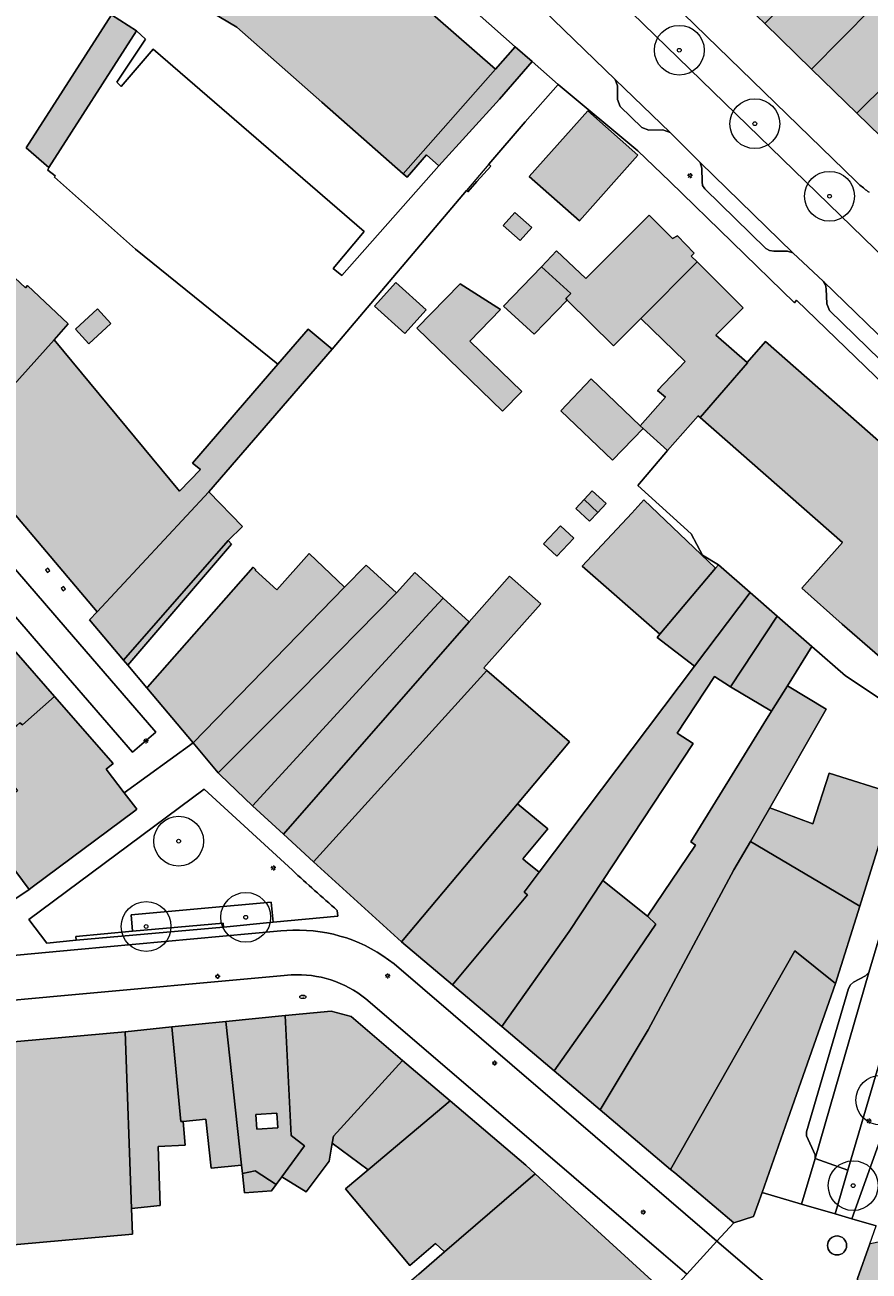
# Model space of a CAD drawing. Header units: metres. Extents: x 187482 to 189800, y 333582 to 335019.
# Tile 146 of 256: x 188227 to 188312, y 334760 to 334885. Entities that reach past the tile are written whole.
import ezdxf
from ezdxf.enums import TextEntityAlignment as Align

# ---------------------------------------------------------------- set-up
doc = ezdxf.new("R2010")
doc.units = ezdxf.units.M
doc.layers.get('0').update_dxf_attribs({"color": 252, "lineweight": 18})
for name, color, linetype, lineweight in [('B-WE-GR-BEPLANTING_CULTUUR_BODEMBEDEKKER-GV', 252, 'Continuous', 18), ('B-WE-GR-BOOM-S', 252, 'Continuous', 18), ('B-WE-IE-MEUBILAIR-S', 252, 'Continuous', 18), ('B-WE-IE-TERREINAFSCHEIDING_KUNSTMATIG_MUUR-G', 252, 'IE-TERREINAFSCHEIDING_KUNSTMATIG-SO', 18), ('B-WE-IE-TERREINAFSCHEIDING_KUNSTMATIG_MUUR-GV', 252, 'Continuous', 18), ('B-WE-OG-BEBOUWING-GV', 252, 'Continuous', 18), ('B-WE-OG-TERREIN_ERF-GV', 252, 'Continuous', 18), ('B-WE-VH-GESLOTENVERHARDING_ASFALT-GV', 252, 'Continuous', 18), ('B-WE-VH-ONVERHARD_ZAND-GV', 252, 'Continuous', 18), ('B-WE-VH-OPENVERHARDING-GV', 252, 'Continuous', 18), ('B-WE-VH-OPENVERHARDING_BETONSTRAATSTEEN-GV', 252, 'Continuous', 18), ('B-WE-VH-OPENVERHARDING_SIERBESTRATING-GV', 252, 'Continuous', 18), ('B-WE-VH-OPENVERHARDING_STRAATBAKSTEEN-GV', 252, 'Continuous', 18), ('B-WE-VH-OPENVERHARDING_TEGEL-GV', 252, 'Continuous', 18)]:
    doc.layers.add(name, color=color, linetype=linetype, lineweight=lineweight)
doc.layers.add('B-WE-OG-BEBOUWING-V', color=7, linetype='Continuous', lineweight=18, true_color=0xf0f0f0)
doc.styles.add('NLCS-ISO', font='NLCS-ISO.ttf')
doc.linetypes.add('IE-TERREINAFSCHEIDING_KUNSTMATIG-SO', pattern='A,4,[82,NLCS.SHX,S=0.75,R=90,X=0,Y=0],4,-2', length=10)

# ---------------------------------------------------------------- blocks, each defined once
blk = doc.blocks.new('SIE-MEUBILAIR_PAAL_LICHTMAST-SO')
for points in [[(-0.62, 0), (-1, 0)], [(-0.71, 0.71), (-0.44, 0.44)], [(0, 1), (0, 0.62)], [(0.44, 0.44), (0.71, 0.71)], [(1, 0), (0.62, 0)], [(-0.71, -0.71), (-0.44, -0.44)], [(0, -0.62), (0, -1)], [(0.44, -0.44), (0.71, -0.71)]]:
    blk.add_lwpolyline(points)
blk.add_circle((0, 0), 0.5)
blk = doc.blocks.new('SIE-MEUBILAIR_PUT_BRANDKRAAN-SO')
blk.add_ellipse((0, 0), major_axis=(1.25, 0), ratio=0.54)
at = {"style": 'NLCS-ISO'}
blk.add_text('bk', height=0.75, dxfattribs=at).set_placement((0.03, 0), align=Align.MIDDLE_CENTER)
blk = doc.blocks.new('SGR-BOOM_GBKN-SO')
at = {"color": 0, "linetype": 'ByBlock', "lineweight": 18}
for radius in [2, 0.15]:
    blk.add_circle((0, 0), radius, dxfattribs=at)

msp = doc.modelspace()

# ---------------------------------------------------------------- hatches: boundary and pattern name
at = {"layer": 'B-WE-OG-BEBOUWING-V'}
h = msp.add_hatch(color=256, dxfattribs=at)
h.dxf.hatch_style = 1
h.paths.add_polyline_path([(188265.361, 334869.856), (188274.608, 334880.35), (188266.445, 334887.536), (188256.87, 334895.965), (188245.981, 334902.405), (188238.875, 334890.387), (188248.663, 334884.569), (188257.206, 334877.042)], flags=17)
h = msp.add_hatch(color=256, dxfattribs=at)
h.dxf.hatch_style = 1
h.paths.add_polyline_path([(188301.646, 334884.928), (188307.755, 334891.082), (188303.103, 334895.642), (188297.041, 334889.399)], flags=16)
h.paths.add_polyline_path([(188310.894, 334875.95), (188317.006, 334882.015), (188319.067, 334884.06), (188314.436, 334888.556), (188312.415, 334886.515), (188306.34, 334880.372)], flags=16)
h.paths.add_polyline_path([(188310.271, 334893.617), (188307.755, 334891.082), (188301.646, 334884.928), (188306.34, 334880.372), (188312.415, 334886.515), (188314.436, 334888.556), (188314.899, 334889.023)], flags=17)
h.paths.add_polyline_path([(188317.006, 334882.015), (188310.894, 334875.95), (188315.718, 334871.267), (188321.722, 334877.393), (188321.316, 334877.791)], flags=16)
h = msp.add_hatch(color=256, dxfattribs=at)
h.dxf.hatch_style = 1
h.paths.add_polyline_path([(188229.797, 334870.485), (188238.583, 334884.219), (188236.09, 334885.83), (188227.523, 334872.472)], flags=17)
h = msp.add_hatch(color=256, dxfattribs=at)
h.dxf.hatch_style = 1
h.paths.add_polyline_path([(188283.899, 334876.171), (188278, 334869.585), (188283.055, 334865.144), (188288.899, 334871.744)], flags=16)
h.paths.add_polyline_path([(188268.931, 334870.661), (188275.031, 334877.349), (188278.296, 334881.136), (188276.593, 334882.604), (188274.608, 334880.35), (188265.361, 334869.856), (188265.749, 334869.514), (188267.695, 334871.761)], flags=17)
h = msp.add_hatch(color=256, dxfattribs=at)
h.dxf.hatch_style = 1
h.paths.add_polyline_path([(188283.899, 334876.171), (188278, 334869.585), (188283.055, 334865.144), (188288.899, 334871.744)], flags=16)
h.paths.add_polyline_path([(188276.577, 334865.995), (188275.406, 334864.687), (188277.093, 334863.177), (188278.264, 334864.485)], flags=17)
h = msp.add_hatch(color=256, dxfattribs=at)
h.dxf.hatch_style = 1
h.paths.add_polyline_path([(188289.196, 334855.334), (188294.847, 334861.029), (188294.272, 334861.6), (188294.567, 334861.913), (188292.872, 334863.644), (188292.38, 334863.37), (188290.055, 334865.7), (188283.689, 334859.347), (188280.76, 334862.127), (188279.247, 334860.533), (188282.18, 334857.841), (188281.683, 334857.345), (188281.826, 334857.201), (188286.471, 334852.59)], flags=17)
h.paths.add_polyline_path([(188283.899, 334876.171), (188278, 334869.585), (188283.055, 334865.144), (188288.899, 334871.744)], flags=16)
h = msp.add_hatch(color=256, dxfattribs=at)
h.dxf.hatch_style = 1
h.paths.add_polyline_path([(188294.847, 334861.029), (188289.196, 334855.334), (188293.643, 334851.031), (188290.894, 334848.112), (188291.688, 334847.452), (188289.139, 334844.582), (188289.428, 334844.32), (188291.874, 334842.106), (188294.966, 334845.589), (188295.149, 334845.428), (188299.899, 334850.903), (188299.879, 334850.921), (188296.752, 334853.663), (188299.489, 334856.418)], flags=17)
h = msp.add_hatch(color=256, dxfattribs=at)
h.dxf.hatch_style = 1
h.paths.add_polyline_path([(188215.565, 334846.557), (188219.838, 334841.55), (188230.321, 334853.209), (188231.745, 334854.794), (188227.662, 334858.665), (188227.435, 334858.426), (188225.845, 334859.933), (188222.503, 334856.213), (188224.379, 334854.477), (188222.034, 334851.942), (188221.243, 334852.693), (188220.997, 334852.427)], flags=17)
h = msp.add_hatch(color=256, dxfattribs=at)
h.dxf.hatch_style = 1
h.paths.add_polyline_path([(188281.826, 334857.201), (188281.683, 334857.345), (188282.18, 334857.841), (188279.247, 334860.533), (188275.434, 334856.596), (188278.508, 334853.774)], flags=17)
h = msp.add_hatch(color=256, dxfattribs=at)
h.dxf.hatch_style = 1
h.paths.add_polyline_path([(188264.612, 334858.95), (188262.469, 334856.574), (188265.513, 334853.828), (188267.657, 334856.204)], flags=17)
h = msp.add_hatch(color=256, dxfattribs=at)
h.dxf.hatch_style = 1
h.paths.add_polyline_path([(188266.742, 334854.379), (188275.335, 334846.035), (188277.265, 334848.022), (188272.049, 334853.087), (188275.135, 334856.265), (188271.068, 334858.834)], flags=17)
h = msp.add_hatch(color=256, dxfattribs=at)
h.dxf.hatch_style = 1
h.paths.add_polyline_path([(188234.667, 334856.31), (188232.457, 334854.281), (188233.81, 334852.808), (188236.02, 334854.837)], flags=17)
h = msp.add_hatch(color=256, dxfattribs=at)
h.dxf.hatch_style = 1
h.paths.add_polyline_path([(188245.858, 334837.938), (188234.63, 334825.928), (188233.862, 334825.106), (188237.295, 334821.067), (188247.78, 334833.076), (188249.217, 334834.467)], flags=16)
h.paths.add_polyline_path([(188258.213, 334852.252), (188255.829, 334854.277), (188252.791, 334850.76), (188244.213, 334840.833), (188245.007, 334840.203), (188242.918, 334838.004), (188230.321, 334853.209), (188219.838, 334841.55), (188220.21, 334841.114), (188221.007, 334842.022), (188234.63, 334825.928), (188245.858, 334837.938)], flags=17)
h = msp.add_hatch(color=256, dxfattribs=at)
h.dxf.hatch_style = 1
h.paths.add_polyline_path([(188299.879, 334850.921), (188299.899, 334850.903), (188295.149, 334845.428), (188309.44, 334832.877), (188305.36, 334828.285), (188309.411, 334824.664), (188313.184, 334821.384), (188321.384, 334830.816), (188313.987, 334837.31), (188315.393, 334838.92), (188313.066, 334840.911), (188314.165, 334842.102), (188301.722, 334853.021)], flags=17)
h = msp.add_hatch(color=256, dxfattribs=at)
h.dxf.hatch_style = 1
h.paths.add_polyline_path([(188281.167, 334846.083), (188286.366, 334841.116), (188289.428, 334844.32), (188289.139, 334844.582), (188284.222, 334849.28)], flags=17)
h = msp.add_hatch(color=256, dxfattribs=at)
h.dxf.hatch_style = 1
h.paths.add_polyline_path([(188245.858, 334837.938), (188234.63, 334825.928), (188233.862, 334825.106), (188237.295, 334821.067), (188247.78, 334833.076), (188249.217, 334834.467)], flags=16)
h.paths.add_polyline_path([(188250.215, 334806.449), (188268.03, 334825.836), (188269.362, 334827.284), (188266.516, 334829.865), (188264.68, 334827.835), (188255.022, 334817.975), (188246.783, 334809.775), (188246.973, 334809.549)], flags=17)
h = msp.add_hatch(color=256, dxfattribs=at)
h.dxf.hatch_style = 1
h.paths.add_polyline_path([(188259.47, 334828.372), (188244.285, 334812.777), (188246.783, 334809.775), (188255.022, 334817.975), (188264.68, 334827.835), (188261.649, 334830.609)], flags=17)
h.paths.add_polyline_path([(188245.858, 334837.938), (188234.63, 334825.928), (188233.862, 334825.106), (188237.295, 334821.067), (188247.78, 334833.076), (188249.217, 334834.467)], flags=16)
h = msp.add_hatch(color=256, dxfattribs=at)
h.dxf.hatch_style = 1
h.paths.add_polyline_path([(188239.633, 334818.301), (188244.285, 334812.777), (188259.47, 334828.372), (188255.919, 334831.77), (188252.661, 334828.107), (188250.513, 334830.085), (188250.559, 334830.132), (188250.285, 334830.409), (188239.687, 334818.348)], flags=17)
h.paths.add_polyline_path([(188245.858, 334837.938), (188234.63, 334825.928), (188233.862, 334825.106), (188237.295, 334821.067), (188247.78, 334833.076), (188249.217, 334834.467)], flags=16)
h = msp.add_hatch(color=256, dxfattribs=at)
h.dxf.hatch_style = 1
h.paths.add_polyline_path([(188248.125, 334832.719), (188247.78, 334833.076), (188237.295, 334821.067), (188237.718, 334820.568)], flags=17)
h.paths.add_polyline_path([(188245.858, 334837.938), (188234.63, 334825.928), (188233.862, 334825.106), (188237.295, 334821.067), (188247.78, 334833.076), (188249.217, 334834.467)], flags=16)
h = msp.add_hatch(color=256, dxfattribs=at)
h.dxf.hatch_style = 1
h.paths.add_polyline_path([(188284.894, 334835.886), (188283.51, 334837.182), (188282.682, 334836.298), (188284.066, 334835.003)], flags=17)
h.paths.add_polyline_path([(188283.51, 334837.182), (188284.894, 334835.886), (188285.721, 334836.77), (188284.337, 334838.066)], flags=16)
h = msp.add_hatch(color=256, dxfattribs=at)
h.dxf.hatch_style = 1
h.paths.add_polyline_path([(188283.51, 334837.182), (188284.894, 334835.886), (188285.721, 334836.77), (188284.337, 334838.066)], flags=16)
h.paths.add_polyline_path([(188291.13, 334823.661), (188296.715, 334830.309), (188289.495, 334837.15), (188288.291, 334835.82), (188283.331, 334830.49)], flags=17)
h = msp.add_hatch(color=256, dxfattribs=at)
h.dxf.hatch_style = 1
h.paths.add_polyline_path([(188282.475, 334833.315), (188281.154, 334834.554), (188279.451, 334832.739), (188280.772, 334831.499)], flags=17)
h = msp.add_hatch(color=256, dxfattribs=at)
h.dxf.hatch_style = 1
h.paths.add_polyline_path([(188294.609, 334820.468), (188300.179, 334827.852), (188296.996, 334830.643), (188296.715, 334830.309), (188291.13, 334823.661), (188290.852, 334823.33)], flags=17)
h = msp.add_hatch(color=256, dxfattribs=at)
h.dxf.hatch_style = 1
h.paths.add_polyline_path([(188256.366, 334800.846), (188273.744, 334820.033), (188273.464, 334820.292), (188279.161, 334826.707), (188276.022, 334829.48), (188271.985, 334824.905), (188270.75, 334823.505), (188253.334, 334803.608)], flags=17)
h = msp.add_hatch(color=256, dxfattribs=at)
h.dxf.hatch_style = 1
h.paths.add_polyline_path([(188250.215, 334806.449), (188253.334, 334803.608), (188270.75, 334823.505), (188271.985, 334824.905), (188269.362, 334827.284), (188268.03, 334825.836)], flags=17)
h = msp.add_hatch(color=256, dxfattribs=at)
h.dxf.hatch_style = 1
h.paths.add_polyline_path([(188279.011, 334799.792), (188277.505, 334797.795), (188277.833, 334797.509), (188270.292, 334788.492), (188275.254, 334784.298), (188282.022, 334793.846), (188285.405, 334798.97), (188294.463, 334812.689), (188292.856, 334813.749), (188296.614, 334819.441), (188298.222, 334818.382), (188302.901, 334825.469), (188300.179, 334827.852), (188294.609, 334820.468)], flags=17)
h = msp.add_hatch(color=256, dxfattribs=at)
h.dxf.hatch_style = 1
h.paths.add_polyline_path([(188226.563, 334814.522), (188226.89, 334814.762), (188227.158, 334814.56), (188230.363, 334817.421), (188222.62, 334826.264), (188216.995, 334821.327), (188216.436, 334820.233), (188222.368, 334813.79), (188223.461, 334812.294), (188223.554, 334812.167)], flags=17)
h = msp.add_hatch(color=256, dxfattribs=at)
h.dxf.hatch_style = 1
h.paths.add_polyline_path([(188303.918, 334818.499), (188306.361, 334822.44), (188302.901, 334825.469), (188298.222, 334818.382), (188302.338, 334815.949)], flags=17)
h = msp.add_hatch(color=256, dxfattribs=at)
h.dxf.hatch_style = 1
h.paths.add_polyline_path([(188265.201, 334792.8), (188274.322, 334803.656), (188276.825, 334806.635), (188282.06, 334812.866), (188273.744, 334820.033), (188256.366, 334800.846)], flags=17)
h = msp.add_hatch(color=256, dxfattribs=at)
h.dxf.hatch_style = 1
h.paths.add_polyline_path([(188280.505, 334779.858), (188285.129, 334775.949), (188289.939, 334783.984), (188298.556, 334800.041), (188300.229, 334802.86), (188302.169, 334806.254), (188307.826, 334816.149), (188303.918, 334818.499), (188302.338, 334815.949), (188301.566, 334814.703), (188294.212, 334802.839), (188294.692, 334802.501), (188289.866, 334795.384), (188290.697, 334794.579), (188285.653, 334787.167)], flags=17)
h = msp.add_hatch(color=256, dxfattribs=at)
h.dxf.hatch_style = 1
h.paths.add_polyline_path([(188230.363, 334817.421), (188227.158, 334814.56), (188226.89, 334814.762), (188226.563, 334814.522), (188223.554, 334812.167), (188226.639, 334807.944), (188222.64, 334805.018), (188227.801, 334798.064), (188228.115, 334798.297), (188238.427, 334805.95), (188238.631, 334806.101), (188238.525, 334806.239), (188237.365, 334807.752), (188235.553, 334810.116), (188236.246, 334810.7)], flags=17)
h = msp.add_hatch(color=256, dxfattribs=at)
h.dxf.hatch_style = 1
h.paths.add_polyline_path([(188314.714, 334807.648), (188308.095, 334809.716), (188306.487, 334804.627), (188302.169, 334806.254), (188300.229, 334802.86), (188311.173, 334796.368)], flags=17)
h = msp.add_hatch(color=256, dxfattribs=at)
h.dxf.hatch_style = 1
h.paths.add_polyline_path([(188270.292, 334788.492), (188277.833, 334797.509), (188277.505, 334797.795), (188279.011, 334799.792), (188277.632, 334800.908), (188277.376, 334801.121), (188279.86, 334804.135), (188276.825, 334806.635), (188274.322, 334803.656), (188265.201, 334792.8)], flags=17)
h = msp.add_hatch(color=256, dxfattribs=at)
h.dxf.hatch_style = 1
h.paths.add_polyline_path([(188292.193, 334769.976), (188304.678, 334791.885), (188308.761, 334788.615), (188311.173, 334796.368), (188300.229, 334802.86), (188298.556, 334800.041), (188289.939, 334783.984), (188285.129, 334775.949)], flags=17)
h = msp.add_hatch(color=256, dxfattribs=at)
h.dxf.hatch_style = 1
h.paths.add_polyline_path([(188285.405, 334798.97), (188282.022, 334793.846), (188275.254, 334784.298), (188280.505, 334779.858), (188285.653, 334787.167), (188290.697, 334794.579), (188289.866, 334795.384)], flags=17)
h = msp.add_hatch(color=256, dxfattribs=at)
h.dxf.hatch_style = 1
h.paths.add_polyline_path([(188308.761, 334788.615), (188304.678, 334791.885), (188292.193, 334769.976), (188292.613, 334769.621), (188298.526, 334764.623), (188300.531, 334765.23), (188301.385, 334767.657), (188303.972, 334775.007)], flags=17)
h = msp.add_hatch(color=256, dxfattribs=at)
h.dxf.hatch_style = 1
h.paths.add_polyline_path([(188247.539, 334784.799), (188242.135, 334784.259), (188243.028, 334774.766), (188243.285, 334774.79), (188245.558, 334775.005), (188246.099, 334770.102), (188249.133, 334770.387)], flags=17)
h = msp.add_hatch(color=256, dxfattribs=at)
h.dxf.hatch_style = 1
h.paths.add_polyline_path([(188252.68, 334775.614), (188252.773, 334774.155), (188250.673, 334774.022), (188250.58, 334775.481)], flags=16)
h.paths.add_polyline_path([(188247.539, 334784.799), (188249.133, 334770.387), (188249.224, 334769.55), (188250.499, 334769.814), (188252.599, 334768.439), (188253.177, 334769.232), (188255.45, 334772.35), (188254.116, 334773.356), (188253.511, 334785.396)], flags=17)
h = msp.add_hatch(color=256, dxfattribs=at)
h.dxf.hatch_style = 1
h.paths.add_polyline_path([(188253.511, 334785.396), (188254.116, 334773.356), (188255.45, 334772.35), (188253.177, 334769.232), (188255.619, 334767.727), (188257.932, 334770.787), (188258.243, 334772.607), (188258.36, 334773.289), (188265.271, 334780.908), (188260.149, 334785.318), (188258.138, 334785.859)], flags=17)
h = msp.add_hatch(color=256, dxfattribs=at)
h.dxf.hatch_style = 1
h.paths.add_polyline_path([(188199.632, 334780.407), (188204.175, 334760.412), (188238.188, 334763.455), (188238.092, 334766.061), (188237.439, 334783.789)], flags=17)
h = msp.add_hatch(color=256, dxfattribs=at)
h.dxf.hatch_style = 1
h.paths.add_polyline_path([(188237.439, 334783.789), (188238.092, 334766.061), (188240.977, 334766.332), (188240.756, 334772.283), (188243.486, 334772.385), (188243.285, 334774.79), (188243.028, 334774.766), (188242.135, 334784.259)], flags=17)
h = msp.add_hatch(color=256, dxfattribs=at)
h.dxf.hatch_style = 1
h.paths.add_polyline_path([(188258.243, 334772.607), (188261.839, 334769.933), (188262.038, 334770.1), (188270.076, 334776.837), (188265.271, 334780.908), (188258.36, 334773.289)], flags=17)
h = msp.add_hatch(color=256, dxfattribs=at)
h.dxf.hatch_style = 1
h.paths.add_polyline_path([(188270.076, 334776.837), (188262.038, 334770.1), (188261.839, 334769.933), (188259.557, 334768.02), (188266.014, 334760.317), (188268.598, 334762.544), (188269.513, 334761.689), (188278.617, 334769.538), (188277.668, 334770.407)], flags=17)
h = msp.add_hatch(color=256, dxfattribs=at)
h.dxf.hatch_style = 1
h.paths.add_polyline_path([(188314.725, 334769.55), (188322.349, 334767.108), (188324.997, 334766.613), (188328.277, 334767.992), (188329.596, 334769.054), (188327.033, 334769.936), (188316.202, 334773.662)], flags=16)
h.paths.add_polyline_path([(188312.453, 334754.147), (188320.643, 334759.554), (188330.099, 334765.765), (188329.828, 334766.104), (188328.828, 334767.358), (188325.759, 334765.905), (188325.944, 334765.567), (188323.953, 334764.495), (188322.733, 334766.482), (188318.253, 334763.752), (188312.234, 334762.501), (188312.19, 334762.492), (188310.949, 334759.036), (188310.903, 334756.584)], flags=17)
h = msp.add_hatch(color=256, dxfattribs=at)
h.dxf.hatch_style = 1
h.paths.add_polyline_path([(188252.599, 334768.439), (188250.499, 334769.814), (188249.224, 334769.55), (188249.414, 334767.624), (188252.155, 334767.829)], flags=17)
h = msp.add_hatch(color=256, dxfattribs=at)
h.dxf.hatch_style = 1
h.paths.add_polyline_path([(188286.9, 334740.392), (188298.323, 334751.496), (188291.895, 334757.381), (188278.617, 334769.538), (188269.513, 334761.689), (188266.929, 334759.462), (188260.432, 334753.86), (188255.619, 334749.711), (188256.036, 334749.227), (188248.404, 334742.646), (188262.847, 334726.881), (188261.548, 334725.666), (188264.265, 334722.584), (188265.098, 334721.639), (188278.545, 334734.087), (188276.947, 334736.017), (188283.07, 334741.491), (188285.503, 334739.034)], flags=17)
h.paths.add_polyline_path([(188296.554, 334730.386), (188290.775, 334736.377), (188289.81, 334737.375), (188284.55, 334732.367), (188287.953, 334728.813), (188285.095, 334726.176), (188288.096, 334722.635)], flags=16)
h.paths.add_polyline_path([(188255.619, 334749.711), (188260.432, 334753.86), (188256.52, 334758.096), (188251.786, 334753.928)], flags=16)

# ---------------------------------------------------------------- linework, layer by layer
at = {"layer": 'B-WE-GR-BEPLANTING_CULTUUR_BODEMBEDEKKER-GV', "flags": 128}
msp.add_lwpolyline([(188309.995, 334769.885), (188308.707, 334765.505), (188310.4, 334765.008), (188321.188, 334795.121), (188317.75, 334796.238)], close=True, dxfattribs=at)
at = {"layer": 'B-WE-IE-TERREINAFSCHEIDING_KUNSTMATIG_MUUR-G', "ltscale": 0.2, "flags": 128}
for points in [[(188273.945, 334870.814), (188271.703, 334868.192)], [(188274.142, 334870.646), (188272.755, 334869.076)], [(188274.142, 334870.646), (188273.945, 334870.814)], [(188272.755, 334869.076), (188271.855, 334868.057), (188271.703, 334868.192)]]:
    msp.add_lwpolyline(points, dxfattribs=at)
for points in [[(188229.897, 334830.064), (188229.692, 334830.304), (188229.452, 334830.099), (188229.657, 334829.859)], [(188231.469, 334828.23), (188231.253, 334828.469), (188231.014, 334828.253), (188231.23, 334828.014)]]:
    msp.add_lwpolyline(points, close=True, dxfattribs=at)
at = {"layer": 'B-WE-IE-TERREINAFSCHEIDING_KUNSTMATIG_MUUR-GV', "flags": 128}
msp.add_lwpolyline([(188238.187, 334793.869), (188232.496, 334793.354), (188232.532, 334792.956), (188247.308, 334794.291), (188247.272, 334794.689)], close=True, dxfattribs=at)
at = {"layer": 'B-WE-OG-BEBOUWING-GV', "flags": 128}
for points in [[(188265.361, 334869.856), (188274.608, 334880.35), (188266.445, 334887.536), (188256.87, 334895.965), (188245.981, 334902.405), (188238.875, 334890.387), (188248.663, 334884.569), (188257.206, 334877.042)], [(188310.271, 334893.617), (188307.755, 334891.082), (188301.646, 334884.928), (188306.34, 334880.372), (188312.415, 334886.515), (188314.436, 334888.556), (188314.899, 334889.023)], [(188310.894, 334875.95), (188317.006, 334882.015), (188319.067, 334884.06), (188314.436, 334888.556), (188312.415, 334886.515), (188306.34, 334880.372)], [(188229.797, 334870.485), (188238.583, 334884.219), (188236.09, 334885.83), (188227.523, 334872.472)], [(188268.931, 334870.661), (188275.031, 334877.349), (188278.296, 334881.136), (188276.593, 334882.604), (188274.608, 334880.35), (188265.361, 334869.856), (188265.749, 334869.514), (188267.695, 334871.761)], [(188317.006, 334882.015), (188310.894, 334875.95), (188315.718, 334871.267), (188321.722, 334877.393), (188321.316, 334877.791)], [(188283.899, 334876.171), (188278, 334869.585), (188283.055, 334865.144), (188288.899, 334871.744)], [(188276.577, 334865.995), (188275.406, 334864.687), (188277.093, 334863.177), (188278.264, 334864.485)], [(188289.196, 334855.334), (188294.847, 334861.029), (188294.272, 334861.6), (188294.567, 334861.913), (188292.872, 334863.644), (188292.38, 334863.37), (188290.055, 334865.7), (188283.689, 334859.347), (188280.76, 334862.127), (188279.247, 334860.533), (188282.18, 334857.841), (188281.683, 334857.345), (188281.826, 334857.201), (188286.471, 334852.59)], [(188294.847, 334861.029), (188289.196, 334855.334), (188293.643, 334851.031), (188290.894, 334848.112), (188291.688, 334847.452), (188289.139, 334844.582), (188289.428, 334844.32), (188291.874, 334842.106), (188294.966, 334845.589), (188295.149, 334845.428), (188299.899, 334850.903), (188299.879, 334850.921), (188296.752, 334853.663), (188299.489, 334856.418)], [(188215.565, 334846.557), (188219.838, 334841.55), (188230.321, 334853.209), (188231.745, 334854.794), (188227.662, 334858.665), (188227.435, 334858.426), (188225.845, 334859.933), (188222.503, 334856.213), (188224.379, 334854.477), (188222.034, 334851.942), (188221.243, 334852.693), (188220.997, 334852.427)], [(188281.826, 334857.201), (188281.683, 334857.345), (188282.18, 334857.841), (188279.247, 334860.533), (188275.434, 334856.596), (188278.508, 334853.774)], [(188264.612, 334858.95), (188262.469, 334856.574), (188265.513, 334853.828), (188267.657, 334856.204)], [(188266.742, 334854.379), (188275.335, 334846.035), (188277.265, 334848.022), (188272.049, 334853.087), (188275.135, 334856.265), (188271.068, 334858.834)], [(188234.667, 334856.31), (188232.457, 334854.281), (188233.81, 334852.808), (188236.02, 334854.837)], [(188258.213, 334852.252), (188255.829, 334854.277), (188252.791, 334850.76), (188244.213, 334840.833), (188245.007, 334840.203), (188242.918, 334838.004), (188230.321, 334853.209), (188219.838, 334841.55), (188220.21, 334841.114), (188221.007, 334842.022), (188234.63, 334825.928), (188245.858, 334837.938)], [(188299.879, 334850.921), (188299.899, 334850.903), (188295.149, 334845.428), (188309.44, 334832.877), (188305.36, 334828.285), (188309.411, 334824.664), (188313.184, 334821.384), (188321.384, 334830.816), (188313.987, 334837.31), (188315.393, 334838.92), (188313.066, 334840.911), (188314.165, 334842.102), (188301.722, 334853.021)], [(188281.167, 334846.083), (188286.366, 334841.116), (188289.428, 334844.32), (188289.139, 334844.582), (188284.222, 334849.28)], [(188245.858, 334837.938), (188234.63, 334825.928), (188233.862, 334825.106), (188237.295, 334821.067), (188247.78, 334833.076), (188249.217, 334834.467)], [(188283.51, 334837.182), (188284.894, 334835.886), (188285.721, 334836.77), (188284.337, 334838.066)], [(188284.894, 334835.886), (188283.51, 334837.182), (188282.682, 334836.298), (188284.066, 334835.003)], [(188291.13, 334823.661), (188296.715, 334830.309), (188289.495, 334837.15), (188288.291, 334835.82), (188283.331, 334830.49)], [(188282.475, 334833.315), (188281.154, 334834.554), (188279.451, 334832.739), (188280.772, 334831.499)], [(188248.125, 334832.719), (188247.78, 334833.076), (188237.295, 334821.067), (188237.718, 334820.568)], [(188239.633, 334818.301), (188244.285, 334812.777), (188259.47, 334828.372), (188255.919, 334831.77), (188252.661, 334828.107), (188250.513, 334830.085), (188250.559, 334830.132), (188250.285, 334830.409), (188239.687, 334818.348)], [(188259.47, 334828.372), (188244.285, 334812.777), (188246.783, 334809.775), (188255.022, 334817.975), (188264.68, 334827.835), (188261.649, 334830.609)], [(188250.215, 334806.449), (188268.03, 334825.836), (188269.362, 334827.284), (188266.516, 334829.865), (188264.68, 334827.835), (188255.022, 334817.975), (188246.783, 334809.775), (188246.973, 334809.549)], [(188294.609, 334820.468), (188300.179, 334827.852), (188296.996, 334830.643), (188296.715, 334830.309), (188291.13, 334823.661), (188290.852, 334823.33)], [(188256.366, 334800.846), (188273.744, 334820.033), (188273.464, 334820.292), (188279.161, 334826.707), (188276.022, 334829.48), (188271.985, 334824.905), (188270.75, 334823.505), (188253.334, 334803.608)], [(188250.215, 334806.449), (188253.334, 334803.608), (188270.75, 334823.505), (188271.985, 334824.905), (188269.362, 334827.284), (188268.03, 334825.836)], [(188279.011, 334799.792), (188277.505, 334797.795), (188277.833, 334797.509), (188270.292, 334788.492), (188275.254, 334784.298), (188282.022, 334793.846), (188285.405, 334798.97), (188294.463, 334812.689), (188292.856, 334813.749), (188296.614, 334819.441), (188298.222, 334818.382), (188302.901, 334825.469), (188300.179, 334827.852), (188294.609, 334820.468)], [(188226.563, 334814.522), (188226.89, 334814.762), (188227.158, 334814.56), (188230.363, 334817.421), (188222.62, 334826.264), (188216.995, 334821.327), (188216.436, 334820.233), (188222.368, 334813.79), (188223.461, 334812.294), (188223.554, 334812.167)], [(188303.918, 334818.499), (188306.361, 334822.44), (188302.901, 334825.469), (188298.222, 334818.382), (188302.338, 334815.949)], [(188265.201, 334792.8), (188274.322, 334803.656), (188276.825, 334806.635), (188282.06, 334812.866), (188273.744, 334820.033), (188256.366, 334800.846)], [(188280.505, 334779.858), (188285.129, 334775.949), (188289.939, 334783.984), (188298.556, 334800.041), (188300.229, 334802.86), (188302.169, 334806.254), (188307.826, 334816.149), (188303.918, 334818.499), (188302.338, 334815.949), (188301.566, 334814.703), (188294.212, 334802.839), (188294.692, 334802.501), (188289.866, 334795.384), (188290.697, 334794.579), (188285.653, 334787.167)], [(188230.363, 334817.421), (188227.158, 334814.56), (188226.89, 334814.762), (188226.563, 334814.522), (188223.554, 334812.167), (188226.639, 334807.944), (188222.64, 334805.018), (188227.801, 334798.064), (188228.115, 334798.297), (188238.427, 334805.95), (188238.631, 334806.101), (188238.525, 334806.239), (188237.365, 334807.752), (188235.553, 334810.116), (188236.246, 334810.7)], [(188314.714, 334807.648), (188308.095, 334809.716), (188306.487, 334804.627), (188302.169, 334806.254), (188300.229, 334802.86), (188311.173, 334796.368)], [(188270.292, 334788.492), (188277.833, 334797.509), (188277.505, 334797.795), (188279.011, 334799.792), (188277.632, 334800.908), (188277.376, 334801.121), (188279.86, 334804.135), (188276.825, 334806.635), (188274.322, 334803.656), (188265.201, 334792.8)], [(188292.193, 334769.976), (188304.678, 334791.885), (188308.761, 334788.615), (188311.173, 334796.368), (188300.229, 334802.86), (188298.556, 334800.041), (188289.939, 334783.984), (188285.129, 334775.949)], [(188285.405, 334798.97), (188282.022, 334793.846), (188275.254, 334784.298), (188280.505, 334779.858), (188285.653, 334787.167), (188290.697, 334794.579), (188289.866, 334795.384)], [(188308.761, 334788.615), (188304.678, 334791.885), (188292.193, 334769.976), (188292.613, 334769.621), (188298.526, 334764.623), (188300.531, 334765.23), (188301.385, 334767.657), (188303.972, 334775.007)], [(188247.539, 334784.799), (188242.135, 334784.259), (188243.028, 334774.766), (188243.285, 334774.79), (188245.558, 334775.005), (188246.099, 334770.102), (188249.133, 334770.387)], [(188247.539, 334784.799), (188249.133, 334770.387), (188249.224, 334769.55), (188250.499, 334769.814), (188252.599, 334768.439), (188253.177, 334769.232), (188255.45, 334772.35), (188254.116, 334773.356), (188253.511, 334785.396)], [(188253.511, 334785.396), (188254.116, 334773.356), (188255.45, 334772.35), (188253.177, 334769.232), (188255.619, 334767.727), (188257.932, 334770.787), (188258.243, 334772.607), (188258.36, 334773.289), (188265.271, 334780.908), (188260.149, 334785.318), (188258.138, 334785.859)], [(188199.632, 334780.407), (188204.175, 334760.412), (188238.188, 334763.455), (188238.092, 334766.061), (188237.439, 334783.789)], [(188237.439, 334783.789), (188238.092, 334766.061), (188240.977, 334766.332), (188240.756, 334772.283), (188243.486, 334772.385), (188243.285, 334774.79), (188243.028, 334774.766), (188242.135, 334784.259)], [(188258.243, 334772.607), (188261.839, 334769.933), (188262.038, 334770.1), (188270.076, 334776.837), (188265.271, 334780.908), (188258.36, 334773.289)], [(188270.076, 334776.837), (188262.038, 334770.1), (188261.839, 334769.933), (188259.557, 334768.02), (188266.014, 334760.317), (188268.598, 334762.544), (188269.513, 334761.689), (188278.617, 334769.538), (188277.668, 334770.407)], [(188252.68, 334775.614), (188252.773, 334774.155), (188250.673, 334774.022), (188250.58, 334775.481)], [(188252.599, 334768.439), (188250.499, 334769.814), (188249.224, 334769.55), (188249.414, 334767.624), (188252.155, 334767.829)], [(188286.9, 334740.392), (188298.323, 334751.496), (188291.895, 334757.381), (188278.617, 334769.538), (188269.513, 334761.689), (188266.929, 334759.462), (188260.432, 334753.86), (188255.619, 334749.711), (188256.036, 334749.227), (188248.404, 334742.646), (188262.847, 334726.881), (188261.548, 334725.666), (188264.265, 334722.584), (188265.098, 334721.639), (188278.545, 334734.087), (188276.947, 334736.017), (188283.07, 334741.491), (188285.503, 334739.034)], [(188312.453, 334754.147), (188320.643, 334759.554), (188330.099, 334765.765), (188329.828, 334766.104), (188328.828, 334767.358), (188325.759, 334765.905), (188325.944, 334765.567), (188323.953, 334764.495), (188322.733, 334766.482), (188318.253, 334763.752), (188312.234, 334762.501), (188312.19, 334762.492), (188310.949, 334759.036), (188310.903, 334756.584)]]:
    msp.add_lwpolyline(points, close=True, dxfattribs=at)
at = {"layer": 'B-WE-OG-TERREIN_ERF-GV', "flags": 128}
for points in [[(188313.125, 334932.6), (188309.286, 334933.001), (188309.285, 334932.821), (188306.252, 334929.418), (188302.646, 334932.972), (188300.693, 334934.432), (188298.6, 334931.856), (188301.847, 334928.807), (188295.612, 334921.899), (188295.875, 334921.527), (188294.249, 334919.795), (188294.016, 334919.964), (188290.728, 334916.573), (188288.336, 334918.744), (188291.529, 334922.318), (188290.589, 334923.204), (188290.242, 334923.53), (188278.972, 334909.683), (188279.014, 334909.344), (188278.886, 334909.071), (188276.34, 334905.91), (188274.975, 334903.917), (188310.775, 334869.127)], [(188266.445, 334887.536), (188274.608, 334880.35), (188276.593, 334882.604), (188260.164, 334897.185)], [(188225.845, 334859.933), (188227.435, 334858.426), (188227.662, 334858.665), (188231.745, 334854.794), (188230.321, 334853.209), (188242.918, 334838.004), (188245.007, 334840.203), (188244.213, 334840.833), (188252.791, 334850.76), (188238.487, 334862.292), (188230.369, 334869.513), (188230.442, 334869.669), (188229.701, 334870.241), (188229.797, 334870.485), (188227.523, 334872.472), (188236.09, 334885.83), (188238.583, 334884.219), (188239.49, 334883.358), (188236.613, 334879.043), (188237.065, 334878.623), (188240.268, 334882.381), (188261.447, 334864.081), (188258.322, 334860.377), (188259.206, 334859.659), (188268.931, 334870.661), (188267.695, 334871.761), (188265.749, 334869.514), (188265.361, 334869.856), (188257.206, 334877.042), (188248.663, 334884.569), (188238.875, 334890.387)], [(188322.677, 334839.945), (188304.816, 334857.185), (188304.623, 334856.918), (188292.133, 334869.102), (188288.902, 334872.156), (188280.906, 334878.821), (188277.591, 334875.077), (188273.945, 334870.814), (188274.142, 334870.646), (188272.755, 334869.076), (188271.855, 334868.057), (188271.703, 334868.192), (188258.213, 334852.252), (188245.858, 334837.938), (188249.217, 334834.467), (188247.78, 334833.076), (188248.125, 334832.719), (188237.718, 334820.568), (188239.633, 334818.301), (188239.687, 334818.348), (188250.285, 334830.409), (188250.559, 334830.132), (188250.513, 334830.085), (188252.661, 334828.107), (188255.919, 334831.77), (188259.47, 334828.372), (188261.649, 334830.609), (188264.68, 334827.835), (188266.516, 334829.865), (188269.362, 334827.284), (188271.985, 334824.905), (188276.022, 334829.48), (188279.161, 334826.707), (188273.464, 334820.292), (188273.744, 334820.033), (188282.06, 334812.866), (188276.825, 334806.635), (188279.86, 334804.135), (188277.376, 334801.121), (188277.632, 334800.908), (188279.011, 334799.792), (188294.609, 334820.468), (188290.852, 334823.33), (188291.13, 334823.661), (188283.331, 334830.49), (188288.291, 334835.82), (188289.495, 334837.15), (188296.715, 334830.309), (188296.996, 334830.643), (188295.409, 334831.615), (188294.272, 334833.729), (188288.914, 334838.596), (188291.874, 334842.106), (188289.428, 334844.32), (188286.366, 334841.116), (188281.167, 334846.083), (188284.222, 334849.28), (188289.139, 334844.582), (188291.688, 334847.452), (188290.894, 334848.112), (188293.643, 334851.031), (188289.196, 334855.334), (188286.471, 334852.59), (188281.826, 334857.201), (188278.508, 334853.774), (188275.434, 334856.596), (188279.247, 334860.533), (188280.76, 334862.127), (188283.689, 334859.347), (188290.055, 334865.7), (188292.38, 334863.37), (188292.872, 334863.644), (188294.567, 334861.913), (188294.272, 334861.6), (188294.847, 334861.029), (188299.489, 334856.418), (188296.752, 334853.663), (188299.879, 334850.921), (188301.722, 334853.021), (188314.165, 334842.102)], [(188224.832, 334796.077), (188227.801, 334798.064), (188222.64, 334805.018)], [(188266.929, 334759.462), (188269.513, 334761.689), (188268.598, 334762.544), (188266.014, 334760.317), (188259.557, 334768.02), (188261.839, 334769.933), (188258.243, 334772.607), (188257.932, 334770.787), (188255.619, 334767.727), (188253.177, 334769.232), (188252.599, 334768.439), (188252.155, 334767.829), (188249.414, 334767.624), (188249.224, 334769.55), (188249.133, 334770.387), (188246.099, 334770.102), (188245.558, 334775.005), (188243.285, 334774.79), (188243.486, 334772.385), (188240.756, 334772.283), (188240.977, 334766.332), (188238.092, 334766.061), (188238.188, 334763.455), (188204.175, 334760.412)]]:
    msp.add_lwpolyline(points, dxfattribs=at)
for points in [[(188307.755, 334891.082), (188310.271, 334893.617), (188314.899, 334889.023), (188314.436, 334888.556), (188319.067, 334884.06), (188317.006, 334882.015), (188321.316, 334877.791), (188321.722, 334877.393), (188315.718, 334871.267), (188310.894, 334875.95), (188306.34, 334880.372), (188301.646, 334884.928), (188297.041, 334889.399), (188303.103, 334895.642)], [(188229.797, 334870.485), (188229.701, 334870.241), (188230.442, 334869.669), (188230.369, 334869.513), (188238.487, 334862.292), (188252.791, 334850.76), (188255.829, 334854.277), (188258.213, 334852.252), (188271.703, 334868.192), (188271.855, 334868.057), (188272.755, 334869.076), (188274.142, 334870.646), (188273.945, 334870.814), (188277.591, 334875.077), (188280.906, 334878.821), (188278.296, 334881.136), (188275.031, 334877.349), (188268.931, 334870.661), (188259.206, 334859.659), (188258.322, 334860.377), (188261.447, 334864.081), (188240.268, 334882.381), (188237.065, 334878.623), (188236.613, 334879.043), (188239.49, 334883.358), (188238.583, 334884.219)], [(188278, 334869.585), (188283.899, 334876.171), (188288.899, 334871.744), (188283.055, 334865.144)], [(188276.577, 334865.995), (188278.264, 334864.485), (188277.093, 334863.177), (188275.406, 334864.687)], [(188265.513, 334853.828), (188262.469, 334856.574), (188264.612, 334858.95), (188267.657, 334856.204)], [(188266.742, 334854.379), (188271.068, 334858.834), (188275.135, 334856.265), (188272.049, 334853.087), (188277.265, 334848.022), (188275.335, 334846.035)], [(188233.81, 334852.808), (188232.457, 334854.281), (188234.667, 334856.31), (188236.02, 334854.837)], [(188306.361, 334822.44), (188309.735, 334819.488), (188316.835, 334814.767), (188318.166, 334819.233), (188318.299, 334819.663), (188313.184, 334821.384), (188309.411, 334824.664), (188305.36, 334828.285), (188309.44, 334832.877), (188295.149, 334845.428), (188294.966, 334845.589), (188291.874, 334842.106), (188288.914, 334838.596), (188294.272, 334833.729), (188295.409, 334831.615), (188296.996, 334830.643), (188300.179, 334827.852), (188302.901, 334825.469)], [(188284.066, 334835.003), (188282.682, 334836.298), (188283.51, 334837.182), (188284.337, 334838.066), (188285.721, 334836.77), (188284.894, 334835.886)], [(188282.475, 334833.315), (188280.772, 334831.499), (188279.451, 334832.739), (188281.154, 334834.554)], [(188316.835, 334814.767), (188309.735, 334819.488), (188306.361, 334822.44), (188303.918, 334818.499), (188307.826, 334816.149), (188302.169, 334806.254), (188306.487, 334804.627), (188308.095, 334809.716), (188314.714, 334807.648)], [(188285.405, 334798.97), (188289.866, 334795.384), (188294.692, 334802.501), (188294.212, 334802.839), (188301.566, 334814.703), (188302.338, 334815.949), (188298.222, 334818.382), (188296.614, 334819.441), (188292.856, 334813.749), (188294.463, 334812.689)], [(188252.68, 334775.614), (188250.58, 334775.481), (188250.673, 334774.022), (188252.773, 334774.155)]]:
    msp.add_lwpolyline(points, close=True, dxfattribs=at)
at = {"layer": 'B-WE-OG-TERREIN_ERF-GV'}
for points in [[(188310.775, 334869.127, 0.0122187), (188311.205, 334868.733)], [(188311.205, 334868.733, 0.0120624), (188311.654, 334868.36)], [(188311.654, 334868.36, 0.0120203), (188312.119, 334868.009)]]:
    msp.add_lwpolyline(points, format="xyb", dxfattribs=at)
at = {"layer": 'B-WE-VH-GESLOTENVERHARDING_ASFALT-GV', "flags": 128}
for points in [[(188329.23, 334838.035), (188329.317, 334846.229), (188321.987, 334853.317), (188283.664, 334890.562), (188279.396, 334886.319), (188286.648, 334879.332), (188292.147, 334873.992), (188295.157, 334870.981)], [(188295.157, 334870.981), (188304.454, 334861.938), (188307.527, 334859.059), (188322.581, 334844.466), (188324.174, 334842.885), (188325.059, 334842.018)]]:
    msp.add_lwpolyline(points, dxfattribs=at)
at = {"layer": 'B-WE-VH-ONVERHARD_ZAND-GV', "flags": 128}
msp.add_lwpolyline([(188252.312, 334794.783), (188252.112, 334796.775), (188238.038, 334795.498), (188238.187, 334793.869), (188247.272, 334794.689), (188247.308, 334794.291)], close=True, dxfattribs=at)
at = {"layer": 'B-WE-VH-ONVERHARD_ZAND-GV'}
for points in [[(188309.855, 334762.34, 1), (188307.945, 334762.34)], [(188307.945, 334762.34, 1), (188309.855, 334762.34)]]:
    msp.add_lwpolyline(points, format="xyb", dxfattribs=at)
at = {"layer": 'B-WE-VH-OPENVERHARDING-GV', "flags": 128}
msp.add_lwpolyline([(188240.526, 334813.848), (188231.445, 334824.364), (188218.927, 334838.843), (188196.671, 334864.601), (188194.323, 334862.558), (188203.437, 334852.033), (188216.126, 334837.345), (188229.163, 334822.273), (188238.179, 334811.833)], close=True, dxfattribs=at)
msp.add_lwpolyline([(188307.747, 334753.44), (188296.839, 334762.781), (188293.811, 334759.473)], dxfattribs=at)
at = {"layer": 'B-WE-VH-OPENVERHARDING_BETONSTRAATSTEEN-GV', "flags": 128}
for points in [[(188292.147, 334873.992), (188286.648, 334879.332), (188286.861, 334878.688), (188286.859, 334877.321), (188287.145, 334876.613), (188289.306, 334874.512), (188290.005, 334874.241), (188291.418, 334874.272)], [(188304.454, 334861.938), (188295.157, 334870.981), (188295.332, 334870.443), (188295.352, 334869.068), (188295.401, 334868.679), (188295.644, 334868.37), (188301.764, 334862.381), (188302.125, 334862.162), (188302.543, 334862.102), (188303.931, 334862.099)], [(188322.581, 334844.466), (188307.527, 334859.059), (188307.749, 334858.719), (188307.823, 334858.32), (188307.865, 334856.831), (188308.143, 334856.135), (188319.63, 334844.981), (188320.302, 334844.689), (188321.867, 334844.727)], [(188308.707, 334765.505), (188309.995, 334769.885), (188306.701, 334771.07), (188305.346, 334766.493)]]:
    msp.add_lwpolyline(points, close=True, dxfattribs=at)
at = {"layer": 'B-WE-VH-OPENVERHARDING_SIERBESTRATING-GV', "flags": 128}
for points in [[(188264.434, 334790.589), (188279.122, 334777.992), (188295.613, 334763.831), (188296.839, 334762.781), (188298.526, 334764.623), (188292.613, 334769.621), (188292.193, 334769.976), (188285.129, 334775.949), (188280.505, 334779.858), (188275.254, 334784.298), (188270.292, 334788.492), (188265.201, 334792.8), (188256.366, 334800.846), (188253.334, 334803.608), (188250.215, 334806.449), (188246.973, 334809.549), (188246.783, 334809.775), (188244.285, 334812.777), (188237.365, 334807.752), (188238.525, 334806.239), (188238.631, 334806.101), (188238.427, 334805.95), (188228.115, 334798.297), (188227.801, 334798.064), (188224.832, 334796.077)], [(188254.242, 334799.979), (188245.373, 334808.109), (188227.791, 334795.047), (188229.588, 334792.681), (188232.532, 334792.956)], [(188258.731, 334795.963), (188258.786, 334795.371), (188252.312, 334794.783), (188247.308, 334794.291), (188232.532, 334792.956), (188229.588, 334792.681), (188227.791, 334795.047), (188245.373, 334808.109), (188254.242, 334799.979)], [(188232.532, 334792.956), (188232.496, 334793.354), (188238.187, 334793.869), (188238.038, 334795.498), (188252.112, 334796.775), (188252.312, 334794.783), (188258.786, 334795.371), (188258.731, 334795.963)], [(188254.129, 334789.476), (188253.026, 334789.387), (188231.003, 334787.38), (188214.976, 334785.9), (188204.455, 334784.928), (188194.694, 334784.034), (188186.561, 334783.285), (188186.153, 334787.751), (188198.463, 334788.885), (188216.112, 334790.511), (188232.691, 334792.042), (188253.068, 334793.892), (188254.271, 334793.96)], [(188291.895, 334757.381), (188293.811, 334759.473), (188291.474, 334761.481), (188276.325, 334774.476), (188261.623, 334787.084)], [(188199.632, 334780.407), (188237.439, 334783.789), (188242.135, 334784.259), (188247.539, 334784.799), (188253.511, 334785.396), (188258.138, 334785.859), (188260.149, 334785.318), (188265.271, 334780.908), (188270.076, 334776.837), (188277.668, 334770.407), (188278.617, 334769.538), (188291.895, 334757.381)], [(188305.346, 334766.493), (188301.385, 334767.657), (188300.531, 334765.23), (188298.526, 334764.623), (188296.839, 334762.781), (188307.747, 334753.44)], [(188321.484, 334736.975), (188321.951, 334739.07), (188322.192, 334739.29), (188318.282, 334744.984), (188315.396, 334749.521), (188312.453, 334754.147), (188310.903, 334756.584), (188310.949, 334759.036), (188312.19, 334762.492), (188312.198, 334762.516), (188312.836, 334764.292), (188310.4, 334765.008), (188308.707, 334765.505), (188305.346, 334766.493)]]:
    msp.add_lwpolyline(points, dxfattribs=at)
at = {"layer": 'B-WE-VH-OPENVERHARDING_SIERBESTRATING-GV'}
for points in [[(188258.731, 334795.963, -0.0076386), (188254.242, 334799.979)], [(188254.242, 334799.979, 0.0076386), (188258.731, 334795.963)], [(188254.271, 334793.96, -0.1797402), (188264.434, 334790.589)], [(188261.623, 334787.084, 0.1873444), (188254.129, 334789.476)], [(188307.945, 334762.34, -1), (188309.855, 334762.34)], [(188309.855, 334762.34, -1), (188307.945, 334762.34)]]:
    msp.add_lwpolyline(points, format="xyb", dxfattribs=at)
at = {"layer": 'B-WE-VH-OPENVERHARDING_STRAATBAKSTEEN-GV', "flags": 128}
for points in [[(188237.31, 334906.565), (188241.732, 334905.145), (188246.108, 334903.592), (188255.801, 334899.599), (188260.164, 334897.185), (188276.593, 334882.604), (188278.296, 334881.136), (188280.906, 334878.821), (188288.902, 334872.156), (188292.133, 334869.102), (188304.623, 334856.918), (188304.816, 334857.185), (188322.677, 334839.945), (188325.727, 334836.21)], [(188319.63, 334844.981), (188308.143, 334856.135), (188307.865, 334856.831), (188307.823, 334858.32), (188307.749, 334858.719), (188307.527, 334859.059), (188304.454, 334861.938), (188303.931, 334862.099), (188302.543, 334862.102), (188302.125, 334862.162), (188301.764, 334862.381), (188295.644, 334868.37), (188295.401, 334868.679), (188295.352, 334869.068), (188295.332, 334870.443), (188295.157, 334870.981), (188292.147, 334873.992), (188291.418, 334874.272), (188290.005, 334874.241), (188289.306, 334874.512), (188287.145, 334876.613), (188286.859, 334877.321), (188286.861, 334878.688), (188286.648, 334879.332), (188279.396, 334886.319)], [(188222.62, 334826.264), (188230.363, 334817.421), (188236.246, 334810.7), (188235.553, 334810.116), (188237.365, 334807.752), (188244.285, 334812.777), (188239.633, 334818.301), (188237.718, 334820.568), (188237.295, 334821.067), (188233.862, 334825.106), (188234.63, 334825.928), (188221.007, 334842.022)], [(188321.188, 334795.121), (188310.4, 334765.008), (188312.836, 334764.292)], [(188254.271, 334793.96), (188253.068, 334793.892), (188232.691, 334792.042), (188216.112, 334790.511), (188198.463, 334788.885), (188186.153, 334787.751), (188186.561, 334783.285), (188194.694, 334784.034), (188204.455, 334784.928), (188214.976, 334785.9), (188231.003, 334787.38), (188253.026, 334789.387), (188254.129, 334789.476)], [(188261.623, 334787.084), (188276.325, 334774.476), (188291.474, 334761.481), (188293.811, 334759.473), (188296.839, 334762.781), (188295.613, 334763.831), (188279.122, 334777.992), (188264.434, 334790.589)]]:
    msp.add_lwpolyline(points, dxfattribs=at)
for points in [[(188229.163, 334822.273), (188216.126, 334837.345), (188203.437, 334852.033), (188194.323, 334862.558), (188196.671, 334864.601), (188218.927, 334838.843), (188231.445, 334824.364), (188240.526, 334813.848), (188238.179, 334811.833)], [(188317.429, 334807.775), (188325.468, 334835.236), (188325.727, 334836.21), (188322.677, 334839.945), (188323.009, 334834.914), (188318.299, 334819.663), (188318.166, 334819.233), (188316.835, 334814.767), (188314.714, 334807.648), (188311.173, 334796.368), (188308.761, 334788.615), (188303.972, 334775.007), (188301.385, 334767.657), (188305.346, 334766.493), (188306.701, 334771.07), (188306.714, 334771.421), (188305.824, 334773.353), (188305.847, 334773.737), (188310.045, 334788.135), (188310.236, 334788.497), (188310.553, 334788.756), (188311.758, 334789.401), (188312.101, 334789.718), (188315.497, 334801.175)], [(188318.954, 334800.553), (188315.497, 334801.175), (188312.101, 334789.718), (188306.701, 334771.07), (188309.995, 334769.885), (188317.75, 334796.238)], [(188312.101, 334789.718), (188311.758, 334789.401), (188310.553, 334788.756), (188310.236, 334788.497), (188310.045, 334788.135), (188305.847, 334773.737), (188305.824, 334773.353), (188306.714, 334771.421), (188306.701, 334771.07)]]:
    msp.add_lwpolyline(points, close=True, dxfattribs=at)
at = {"layer": 'B-WE-VH-OPENVERHARDING_STRAATBAKSTEEN-GV'}
for points in [[(188264.434, 334790.589, 0.1797402), (188254.271, 334793.96)], [(188254.129, 334789.476, -0.1873444), (188261.623, 334787.084)]]:
    msp.add_lwpolyline(points, format="xyb", dxfattribs=at)
at = {"layer": 'B-WE-VH-OPENVERHARDING_TEGEL-GV', "flags": 128}
for points in [[(188310.775, 334869.127), (188274.975, 334903.917), (188272.28, 334906.541), (188271.542, 334905.607), (188267.828, 334908.217), (188267.038, 334908.772), (188259.713, 334912.547), (188256.114, 334914.448), (188254.619, 334915.151), (188250.113, 334917.201), (188249.219, 334917.643), (188245.63, 334919.419), (188244.827, 334919.816), (188244.274, 334920.09), (188241.161, 334921.63), (188230.742, 334926.783), (188229.394, 334927.45)], [(188277.595, 334896.46), (188278.713, 334895.374), (188283.664, 334890.562), (188321.987, 334853.317)]]:
    msp.add_lwpolyline(points, dxfattribs=at)
at = {"layer": 'B-WE-VH-OPENVERHARDING_TEGEL-GV'}
for points in [[(188311.205, 334868.733, -0.0122187), (188310.775, 334869.127)], [(188311.654, 334868.36, -0.0120624), (188311.205, 334868.733)], [(188312.119, 334868.009, -0.0120203), (188311.654, 334868.36)]]:
    msp.add_lwpolyline(points, format="xyb", dxfattribs=at)

# ---------------------------------------------------------------- block references
at = {"layer": 'B-WE-GR-BOOM-S', "xscale": 1.25, "yscale": 1.25, "zscale": 1.25}
for p in [(188293.07, 334882.26), (188300.65, 334874.89), (188308.15, 334867.61), (188242.821, 334802.904), (188249.551, 334795.264), (188239.551, 334794.344), (188313.29, 334776.92), (188310.52, 334768.34)]:
    msp.add_blockref('SGR-BOOM_GBKN-SO', p, dxfattribs=at)
at = {"layer": 'B-WE-IE-MEUBILAIR-S', "xscale": 0.25, "yscale": 0.25, "zscale": 0.25}
for name, p in [('SIE-MEUBILAIR_PAAL_LICHTMAST-SO', (188294.147, 334869.68)), ('SIE-MEUBILAIR_PAAL_LICHTMAST-SO', (188239.536, 334812.966)), ('SIE-MEUBILAIR_PAAL_LICHTMAST-SO', (188252.328, 334800.217)), ('SIE-MEUBILAIR_PAAL_LICHTMAST-SO', (188246.723, 334789.329)), ('SIE-MEUBILAIR_PAAL_LICHTMAST-SO', (188263.791, 334789.385)), ('SIE-MEUBILAIR_PUT_BRANDKRAAN-SO', (188255.282, 334787.282)), ('SIE-MEUBILAIR_PAAL_LICHTMAST-SO', (188274.524, 334780.635)), ('SIE-MEUBILAIR_PAAL_LICHTMAST-SO', (188312.114, 334774.816)), ('SIE-MEUBILAIR_PAAL_LICHTMAST-SO', (188289.446, 334765.679))]:
    msp.add_blockref(name, p, dxfattribs=at)

doc.saveas('drawing.dxf')
